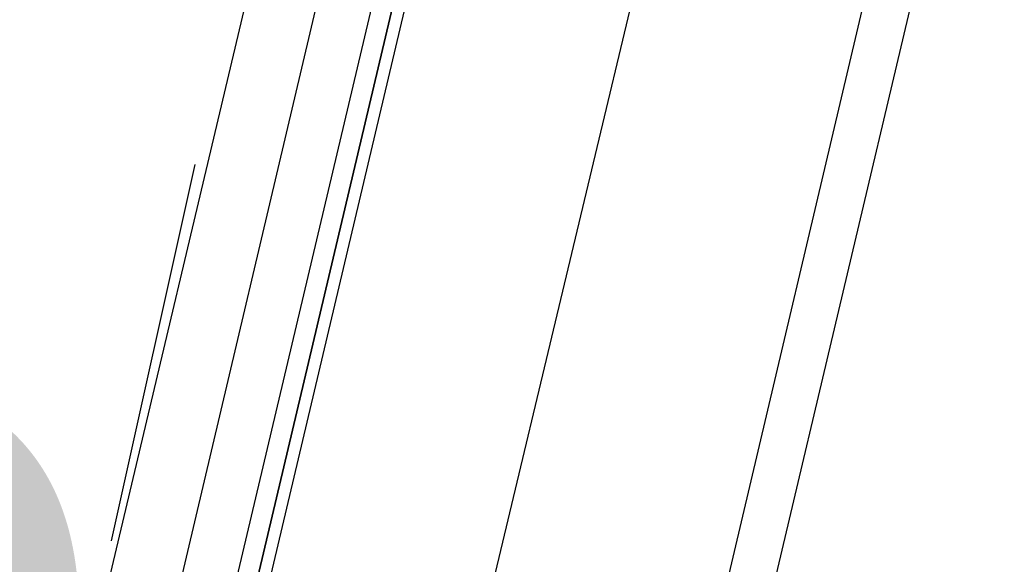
# Model space of a CAD drawing. Header units: feet. Extents: x -79 to 198, y -22 to 181.
# Tile 86 of 256: x 107.896 to 109.152, y 39.254 to 39.949. Entities that reach past the tile are written whole.
import ezdxf
from ezdxf.enums import TextEntityAlignment as Align

# ---------------------------------------------------------------- set-up
doc = ezdxf.new("R2010")
doc.units = ezdxf.units.FT
doc.layers.add('A-LINEA', color=7, linetype='CONTINUOUS')
doc.layers.add('A-NOMBRE-ESPACIO', color=2, linetype='CONTINUOUS')

msp = doc.modelspace()

# ---------------------------------------------------------------- linework, layer by layer
at = {"layer": 'A-LINEA'}
for p, q in [((109.12, 40.3378), (105.52, 25.0978)), ((108.24, 40.2044), (106.08, 31.0844)), ((107.9067, 38.4044), (108.2933, 40.0444)), ((108.9867, 40.0311), (106.84, 30.9111)), ((108.12, 39.7644), (108.0133, 39.2844))]:
    msp.add_line(p, q, dxfattribs=at)
for points in [[(126.2667, 36.6311), (119.2267, 38.2978), (119.16, 37.9644), (109.12, 40.3378), (105.48, 24.9378), (96.3733, 27.2578), (96.2667, 26.7644), (92.6933, 27.6178), (92.1333, 25.2311), (89.6, 14.5378), (77.3867, 17.4311), (77.2267, 16.7778), (73.6667, 17.6178), (72.7067, 13.6044), (71.9067, 10.1778)], [(108.7067, 40.0978), (108.28, 38.3111), (107.68, 35.7378)], [(108.0133, 38.3778), (108.4133, 40.0711), (108.4133, 40.0844), (108.4, 40.0844), (108, 38.3911), (108.4, 40.0844), (108.3867, 40.0844), (108.3733, 40.0844), (107.9733, 38.3911)]]:
    msp.add_lwpolyline(points, dxfattribs=at)

# ---------------------------------------------------------------- texts
at = {"layer": 'A-NOMBRE-ESPACIO'}
msp.add_text('Cocina', height=1.2, dxfattribs=at).set_placement((105.6, 38.56), align=Align.CENTER)

doc.saveas('drawing.dxf')
